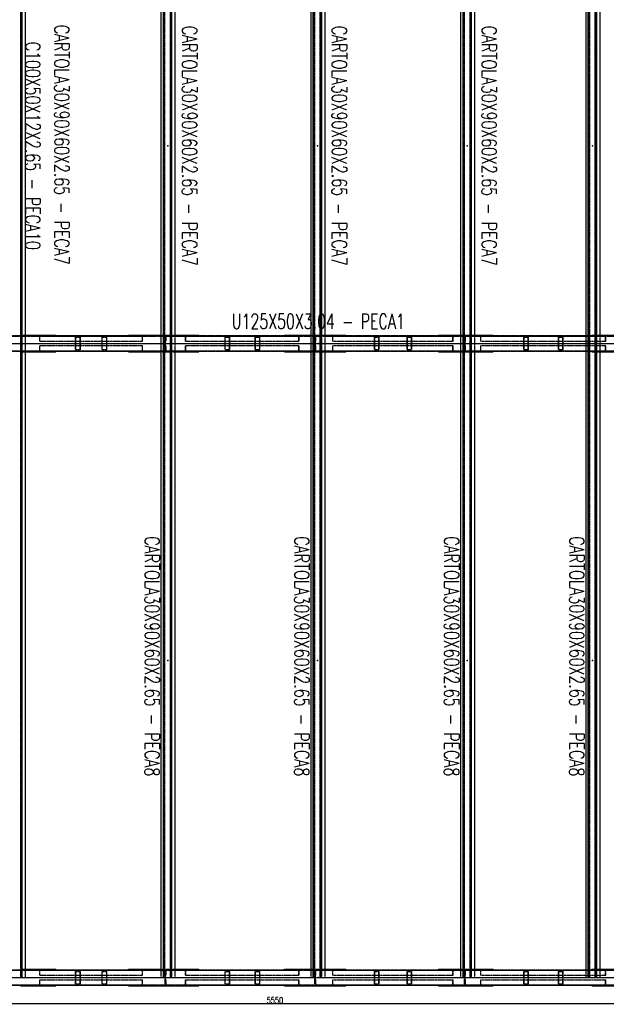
# Model space of a CAD drawing. Header units: feet. Extents: x -13577 to 173285, y -65833 to 34873.
# Tile 53 of 127: x 18922 to 23670, y 525 to 8500. Entities that reach past the tile are written whole.
import ezdxf
from ezdxf.enums import TextEntityAlignment as Align

# ---------------------------------------------------------------- set-up
doc = ezdxf.new("R2010")
doc.units = ezdxf.units.FT
doc.header["$LTSCALE"] = 10
doc.header["$MEASUREMENT"] = 0
doc.linetypes.add('HIDDEN', pattern=[0.375, 0.25, -0.125])
doc.layers.get('0').update_dxf_attribs({"linetype": 'CONTINUOUS'})
for name, color, linetype in [('FORIR', 4, 'CONTINUOUS'), ('G', 3, 'CONTINUOUS'), ('TR', 6, 'HIDDEN'), ('TXT1', 7, 'CONTINUOUS')]:
    doc.layers.add(name, color=color, linetype=linetype)
doc.styles.add('1', font='romans.shx', dxfattribs={"width": 0.7, "height": 50})
doc.dimstyles.get("Standard").update_dxf_attribs({"dimtxt": 50, "dimasz": 1, "dimexe": 1, "dimexo": 1, "dimgap": 1, "dimtad": 1, "dimdec": 0, "dimdsep": 46, "dimtxsty": '1', "dimblk": 'ARCHTICK', "dimcen": 3, "dimclrd": 1, "dimclre": 1, "dimclrt": 3, "dimadec": 0, "dimazin": 0, "dimtfac": 1, "dimtdec": 0, "dimtix": 1, "dimtmove": 0, "dimatfit": 3, "dimfxl": 0, "dimtolj": 1, "dimarcsym": 0})

# ---------------------------------------------------------------- blocks, each defined once
blk = doc.blocks.new('3D_INFOM')
blk.add_point((0, 0))
at = {"layer": 'FORIR', "flags": 1}
for tag, p in [('MARK', (7.55, -4.31)), ('NUM_DIS', (7.55, -11.68)), ('NOT_PEZ', (45.73, -11.68)), ('QTA_PEZ', (7.55, -18.55)), ('TIP_PEZ', (45.73, -18.55)), ('TRA_PEZ', (7.55, -26.33)), ('COS_PEZ', (45.73, -26.33)), ('DES_PEZ', (7.55, -33.75))]:
    blk.add_attdef(tag, p, '', height=5, dxfattribs=at)
blk = doc.blocks.new('_ArchTick')
at = {"color": 0, "linetype": 'ByBlock', "const_width": 0.15}
blk.add_lwpolyline([(-0.5, -0.5), (0.5, 0.5)], dxfattribs=at)

msp = doc.modelspace()

# ---------------------------------------------------------------- linework, layer by layer
for p, q in [((18913.2, 5878.7), (20125.7, 5878.7)), ((18913.2, 5878.7), (23763.2, 5878.7)), ((18913.2, 5878.7), (23763.2, 5878.7)), ((20125.7, 5878.7), (21338.2, 5878.7)), ((20125.7, 5878.7), (20125.7, 5878.7)), ((21338.2, 5878.7), (22550.7, 5878.7)), ((21338.2, 5878.7), (21338.2, 5878.7)), ((22550.7, 5878.7), (23763.2, 5878.7)), ((22550.7, 5878.7), (22550.7, 5878.7)), ((18913.2, 741.2), (20125.7, 741.2)), ((18913.2, 741.2), (23763.2, 741.2)), ((18913.2, 741.2), (23763.2, 741.2)), ((20125.7, 741.2), (21338.2, 741.2)), ((20125.7, 741.2), (20125.7, 741.2)), ((21338.2, 741.2), (22550.7, 741.2)), ((21338.2, 741.2), (21338.2, 741.2)), ((22550.7, 741.2), (23763.2, 741.2)), ((22550.7, 741.2), (22550.7, 741.2))]:
    msp.add_line(p, q)
at = {"layer": 'G'}
for p, q in [((18933.1, 741.2), (18933.1, 31693.7)), ((18941.8, 741.2), (18941.8, 31693.7)), ((18968.6, 741.2), (18968.6, 31693.7)), ((18968.9, 741.2), (18968.9, 31693.7)), ((20085.9, 741.2), (20085.9, 31693.7)), ((20145.6, 741.2), (20145.6, 31693.7)), ((21298.4, 741.2), (21298.4, 31693.7)), ((21358.1, 741.2), (21358.1, 31693.7)), ((22510.9, 741.2), (22510.9, 31693.7)), ((22570.6, 741.2), (22570.6, 31693.7)), ((23524.4, 741.3), (23524.4, 20308.8)), ((23584.1, 741.3), (23584.1, 20308.8)), ((20067.8, 5941.2), (20067.8, 9016.2)), ((20154.3, 5941.2), (20154.3, 9016.2)), ((20181.1, 5941.2), (20181.1, 9016.2)), ((20181.4, 5941.2), (20181.4, 9016.2)), ((21280.3, 5941.2), (21280.3, 9016.2)), ((21366.8, 5941.2), (21366.8, 9016.2)), ((21393.6, 5941.2), (21393.6, 9016.2)), ((21393.9, 5941.2), (21393.9, 9016.2)), ((22492.8, 5941.2), (22492.8, 9016.2)), ((22579.3, 5941.2), (22579.3, 9016.2)), ((22606.1, 5941.2), (22606.1, 9016.2)), ((22606.4, 5941.2), (22606.4, 9016.2)), ((23506.3, 5941.2), (23506.3, 9016.2)), ((23592.8, 5941.2), (23592.8, 9016.2)), ((23619.6, 5941.2), (23619.6, 9016.2)), ((23619.9, 5941.2), (23619.9, 9016.2)), ((18968.9, 5946.2), (19216, 5946.2)), ((18968.9, 5941.2), (20085.9, 5941.2)), ((19201.1, 5941.2), (19201.1, 5946.2)), ((19216, 5941.2), (19216, 5946.2)), ((19802.7, 5941.2), (19802.7, 5946.2)), ((19802.7, 5946.2), (20067.8, 5946.2)), ((20181.4, 5946.2), (20373.3, 5946.2)), ((20358.4, 5941.2), (20358.4, 5946.2)), ((20373.3, 5941.2), (20373.3, 5946.2)), ((21065.2, 5941.2), (21065.2, 5946.2)), ((21065.2, 5946.2), (21280.3, 5946.2)), ((21393.9, 5946.2), (21561, 5946.2)), ((21546.1, 5941.2), (21546.1, 5946.2)), ((21561, 5941.2), (21561, 5946.2)), ((22312.7, 5941.2), (22312.7, 5946.2)), ((22312.7, 5946.2), (22492.8, 5946.2)), ((22606.4, 5946.2), (22753.6, 5946.2)), ((22738.6, 5941.2), (22738.6, 5946.2)), ((22753.6, 5941.2), (22753.6, 5946.2)), ((23619.9, 5946.2), (23904.6, 5946.2)), ((18855.3, 5878.7), (18968.9, 5878.7)), ((20085.9, 5878.7), (20154.3, 5878.7)), ((21298.4, 5878.7), (21366.8, 5878.7)), ((22510.9, 5878.7), (22579.3, 5878.7)), ((23524.4, 5878.8), (23592.8, 5878.8)), ((18968.9, 5816.2), (20085.9, 5816.2)), ((18968.9, 5811.2), (19216, 5811.2)), ((19201.1, 5811.2), (19201.1, 5816.2)), ((19216, 5811.2), (19216, 5816.2)), ((19802.7, 5811.2), (19802.7, 5816.2)), ((19802.7, 5811.2), (20067.8, 5811.2)), ((20067.8, 803.7), (20067.8, 5816.2)), ((20154.3, 803.7), (20154.3, 5816.2)), ((20181.1, 803.7), (20181.1, 5816.2)), ((20181.4, 803.7), (20181.4, 5816.2)), ((20181.4, 5811.2), (20373.3, 5811.2)), ((20358.4, 5811.2), (20358.4, 5816.2)), ((20373.3, 5811.2), (20373.3, 5816.2)), ((21065.2, 5811.2), (21065.2, 5816.2)), ((21065.2, 5811.2), (21280.3, 5811.2)), ((21280.3, 803.7), (21280.3, 5816.2)), ((21366.8, 803.7), (21366.8, 5816.2)), ((21393.6, 803.7), (21393.6, 5816.2)), ((21393.9, 803.7), (21393.9, 5816.2)), ((21393.9, 5811.2), (21561, 5811.2)), ((21546.1, 5811.2), (21546.1, 5816.2)), ((21561, 5811.2), (21561, 5816.2)), ((22312.7, 5811.2), (22312.7, 5816.2)), ((22312.7, 5811.2), (22492.8, 5811.2)), ((22492.8, 803.7), (22492.8, 5816.2)), ((22579.3, 803.7), (22579.3, 5816.2)), ((22606.1, 803.7), (22606.1, 5816.2)), ((22606.4, 803.7), (22606.4, 5816.2)), ((22606.4, 5811.2), (22753.6, 5811.2)), ((22738.6, 5811.2), (22738.6, 5816.2)), ((22753.6, 5811.2), (22753.6, 5816.2)), ((23506.3, 803.7), (23506.3, 5816.2)), ((23592.8, 803.7), (23592.8, 5816.2)), ((23619.6, 803.7), (23619.6, 5816.2)), ((23619.9, 803.7), (23619.9, 5816.2)), ((23619.9, 5811.2), (23904.6, 5811.2)), ((18968.9, 808.7), (19216, 808.7)), ((18968.9, 803.7), (20085.9, 803.7)), ((19201.1, 803.7), (19201.1, 808.7)), ((19216, 803.7), (19216, 808.7)), ((19802.7, 803.7), (19802.7, 808.7)), ((19802.7, 808.7), (20067.8, 808.7)), ((20181.4, 808.7), (20373.3, 808.7)), ((20358.4, 803.7), (20358.4, 808.7)), ((20373.3, 803.7), (20373.3, 808.7)), ((21065.2, 808.7), (21280.3, 808.7)), ((21065.2, 803.7), (21065.2, 808.7)), ((21393.9, 808.7), (21561, 808.7)), ((21546.1, 803.7), (21546.1, 808.7)), ((21561, 803.7), (21561, 808.7)), ((22312.7, 808.7), (22492.8, 808.7)), ((22312.7, 803.7), (22312.7, 808.7)), ((22606.4, 808.7), (22753.6, 808.7)), ((22738.6, 803.7), (22738.6, 808.7)), ((22753.6, 803.7), (22753.6, 808.7)), ((23619.9, 808.7), (23904.6, 808.7)), ((18855.3, 741.2), (18968.9, 741.2)), ((20085.9, 741.2), (20154.3, 741.2)), ((21298.4, 741.2), (21366.8, 741.2)), ((22510.9, 741.2), (22579.3, 741.2)), ((23524.4, 741.3), (23592.8, 741.3)), ((18213.2, 678.7), (29313.2, 678.7)), ((18927.5, 673.7), (18927.5, 678.7)), ((18927.5, 673.7), (19216, 673.7)), ((19201.1, 673.7), (19201.1, 678.7)), ((19216, 673.7), (19216, 678.7)), ((19802.7, 673.7), (19802.7, 678.7)), ((19802.7, 673.7), (20373.3, 673.7)), ((20084.7, 673.7), (20084.7, 678.7)), ((20358.4, 673.7), (20358.4, 678.7)), ((20373.3, 673.7), (20373.3, 678.7)), ((21065.2, 673.7), (21065.2, 678.7)), ((21065.2, 673.7), (21561, 673.7)), ((21297.3, 673.7), (21297.3, 678.7)), ((21546.1, 673.7), (21546.1, 678.7)), ((21561, 673.7), (21561, 678.7)), ((22312.7, 673.7), (22312.7, 678.7)), ((22312.7, 673.7), (22753.6, 673.7)), ((22509.8, 673.7), (22509.8, 678.7)), ((22738.6, 673.7), (22738.6, 678.7)), ((22753.6, 673.7), (22753.6, 678.7)), ((23552.3, 673.7), (23552.3, 678.7)), ((23552.3, 673.7), (23974.2, 673.7)), ((23611, 673.7), (23611, 678.7))]:
    msp.add_line(p, q, dxfattribs=at)
at = {"layer": 'TR'}
for p, q in [((18930.4, 741.2), (18930.4, 31693.7)), ((18939.1, 741.2), (18939.1, 31693.7)), ((20068.1, 741.2), (20068.1, 31693.7)), ((20089.3, 741.2), (20089.3, 31693.7)), ((20094.6, 741.2), (20094.6, 31693.7)), ((20097.9, 741.2), (20097.9, 31693.7)), ((20142.9, 741.2), (20142.9, 31693.7)), ((20151.6, 741.2), (20151.6, 31693.7)), ((21280.6, 741.2), (21280.6, 31693.7)), ((21301.8, 741.2), (21301.8, 31693.7)), ((21307.1, 741.2), (21307.1, 31693.7)), ((21310.4, 741.2), (21310.4, 31693.7)), ((21355.4, 741.2), (21355.4, 31693.7)), ((21364.1, 741.2), (21364.1, 31693.7)), ((22493.1, 741.2), (22493.1, 31693.7)), ((22514.3, 741.2), (22514.3, 31693.7)), ((22519.6, 741.2), (22519.6, 31693.7)), ((22522.9, 741.2), (22522.9, 31693.7)), ((22567.9, 741.2), (22567.9, 31693.7)), ((22576.6, 741.2), (22576.6, 31693.7)), ((23506.6, 741.3), (23506.6, 20308.8)), ((23527.8, 741.3), (23527.8, 20308.8)), ((23533.1, 741.3), (23533.1, 20308.8)), ((23536.4, 741.3), (23536.4, 20308.8)), ((23581.4, 741.3), (23581.4, 20308.8)), ((23590.1, 741.3), (23590.1, 20308.8)), ((18263.2, 5938.2), (23758.6, 5938.2)), ((18855.3, 5941.2), (18968.9, 5941.2)), ((18927.5, 5941.2), (18927.5, 5946.2)), ((18927.5, 5946.2), (18968.9, 5946.2)), ((18942.4, 5941.2), (18942.4, 5946.2)), ((18963.2, 5938.2), (18963.2, 5941.2)), ((19071.6, 5938), (19071.6, 5941.2)), ((19071.6, 5938), (19915.3, 5938)), ((19084.4, 5897.2), (19084.4, 5938)), ((19085.4, 5897.2), (19085.4, 5941.2)), ((19375, 5928.7), (19414.6, 5928.7)), ((19375, 5828.7), (19375, 5928.7)), ((19376.6, 5828.7), (19376.6, 5928.7)), ((19413, 5828.7), (19413, 5928.7)), ((19414.6, 5828.7), (19414.6, 5928.7)), ((19588.7, 5928.7), (19628.3, 5928.7)), ((19588.7, 5828.7), (19588.7, 5928.7)), ((19590.3, 5828.7), (19590.3, 5928.7)), ((19626.7, 5828.7), (19626.7, 5928.7)), ((19628.3, 5828.7), (19628.3, 5928.7)), ((19902.6, 5938), (19902.6, 5941.2)), ((19915.3, 5897.2), (19915.3, 5938)), ((19916.3, 5897.2), (19916.3, 5941.2)), ((20067.8, 5946.2), (20181.4, 5946.2)), ((20067.8, 5816.2), (20067.8, 5941.2)), ((20084.7, 5941.2), (20084.7, 5946.2)), ((20085.9, 5941.2), (23758.3, 5941.2)), ((20098.7, 5928.7), (20103.7, 5928.7)), ((20098.7, 5828.7), (20098.7, 5928.7)), ((20099.7, 5941.2), (20099.7, 5946.2)), ((20103.7, 5816.2), (20103.7, 5941.2)), ((20106.9, 5938), (20147.7, 5938)), ((20106.9, 5897.2), (20106.9, 5938)), ((20147.7, 5938), (20147.7, 5941.2)), ((20152.7, 5941.2), (20152.7, 5946.2)), ((20154.3, 5816.2), (20154.3, 5941.2)), ((20181.1, 5816.2), (20181.1, 5941.2)), ((20181.4, 5816.2), (20181.4, 5941.2)), ((20248.9, 5938), (20248.9, 5941.2)), ((20248.9, 5938), (21181.8, 5938)), ((20265, 5897.2), (20265, 5938)), ((20266.2, 5897.2), (20266.2, 5941.2)), ((20584.1, 5928.7), (20622.8, 5928.7)), ((20584.1, 5828.7), (20584.1, 5928.7)), ((20586.1, 5828.7), (20586.1, 5928.7)), ((20620.9, 5828.7), (20620.9, 5928.7)), ((20622.8, 5828.7), (20622.8, 5928.7)), ((20828.5, 5928.7), (20867.2, 5928.7)), ((20828.5, 5828.7), (20828.5, 5928.7)), ((20830.5, 5828.7), (20830.5, 5928.7)), ((20865.2, 5828.7), (20865.2, 5928.7)), ((20867.2, 5828.7), (20867.2, 5928.7)), ((21165.7, 5938), (21165.7, 5941.2)), ((21181.8, 5897.2), (21181.8, 5938)), ((21183.1, 5897.2), (21183.1, 5941.2)), ((21280.3, 5946.2), (21393.9, 5946.2)), ((21280.3, 5816.2), (21280.3, 5941.2)), ((21297.3, 5941.2), (21297.3, 5946.2)), ((21311.2, 5928.7), (21316.2, 5928.7)), ((21311.2, 5828.7), (21311.2, 5928.7)), ((21312.3, 5941.2), (21312.3, 5946.2)), ((21316.2, 5816.2), (21316.2, 5941.2)), ((21319.4, 5938), (21360.2, 5938)), ((21319.4, 5897.2), (21319.4, 5938)), ((21360.2, 5938), (21360.2, 5941.2)), ((21365.2, 5941.2), (21365.2, 5946.2)), ((21366.8, 5816.2), (21366.8, 5941.2)), ((21393.6, 5816.2), (21393.6, 5941.2)), ((21393.9, 5816.2), (21393.9, 5941.2)), ((21437.2, 5938), (21437.2, 5941.2)), ((21437.2, 5938), (22428.3, 5938)), ((21456.3, 5897.2), (21456.3, 5938)), ((21457.8, 5897.2), (21457.8, 5941.2)), ((21793.6, 5828.7), (21793.6, 5928.7)), ((21793.6, 5928.7), (21831.2, 5928.7)), ((21795.9, 5828.7), (21795.9, 5928.7)), ((21828.9, 5828.7), (21828.9, 5928.7)), ((21831.2, 5828.7), (21831.2, 5928.7)), ((22058.6, 5828.7), (22058.6, 5928.7)), ((22058.6, 5928.7), (22096.3, 5928.7)), ((22061, 5828.7), (22061, 5928.7)), ((22094, 5828.7), (22094, 5928.7)), ((22096.3, 5828.7), (22096.3, 5928.7)), ((22409.1, 5938), (22409.1, 5941.2)), ((22428.3, 5897.2), (22428.3, 5938)), ((22429.8, 5897.2), (22429.8, 5941.2)), ((22492.8, 5946.2), (22606.4, 5946.2)), ((22492.8, 5816.2), (22492.8, 5941.2)), ((22509.8, 5941.2), (22509.8, 5946.2)), ((22523.7, 5928.7), (22528.7, 5928.7)), ((22523.7, 5828.7), (22523.7, 5928.7)), ((22524.7, 5941.2), (22524.7, 5946.2)), ((22528.7, 5816.2), (22528.7, 5941.2)), ((22531.9, 5938), (22572.7, 5938)), ((22531.9, 5897.2), (22531.9, 5938)), ((22572.7, 5938), (22572.7, 5941.2)), ((22577.7, 5941.2), (22577.7, 5946.2)), ((22579.3, 5816.2), (22579.3, 5941.2)), ((22606.1, 5816.2), (22606.1, 5941.2)), ((22606.4, 5816.2), (22606.4, 5941.2)), ((22632.4, 5938), (22632.4, 5941.2)), ((22632.4, 5938), (23663.6, 5938)), ((22654.2, 5897.2), (22654.2, 5938)), ((22655.9, 5897.2), (22655.9, 5941.2)), ((23003.7, 5928.7), (23040.2, 5928.7)), ((23003.7, 5828.7), (23003.7, 5928.7)), ((23006.3, 5828.7), (23006.3, 5928.7)), ((23037.5, 5828.7), (23037.5, 5928.7)), ((23040.2, 5828.7), (23040.2, 5928.7)), ((23283.7, 5928.7), (23320.2, 5928.7)), ((23283.7, 5828.7), (23283.7, 5928.7)), ((23286.4, 5828.7), (23286.4, 5928.7)), ((23317.6, 5828.7), (23317.6, 5928.7)), ((23320.2, 5828.7), (23320.2, 5928.7)), ((23506.3, 5816.2), (23506.3, 5941.2)), ((23552.3, 5941.2), (23552.3, 5946.2)), ((23552.3, 5946.2), (23619.9, 5946.2)), ((23592.8, 5816.2), (23592.8, 5941.2)), ((23611, 5941.2), (23611, 5946.2)), ((23614, 5941.2), (23614, 5946.2)), ((23619.6, 5816.2), (23619.6, 5941.2)), ((23619.9, 5816.2), (23619.9, 5941.2)), ((23641.9, 5938), (23641.9, 5941.2)), ((23663.6, 5897.2), (23663.6, 5938)), ((23665.3, 5897.2), (23665.3, 5941.2)), ((19084.4, 5897.2), (19916.3, 5897.2)), ((19084.4, 5819.4), (19084.4, 5860.2)), ((19084.4, 5860.2), (19916.3, 5860.2)), ((19085.4, 5816.2), (19085.4, 5860.2)), ((19375, 5828.7), (19414.6, 5828.7)), ((19588.7, 5828.7), (19628.3, 5828.7)), ((19915.3, 5819.4), (19915.3, 5860.2)), ((19916.3, 5816.2), (19916.3, 5860.2)), ((20067.8, 5878.7), (20085.9, 5878.7)), ((20098.7, 5828.7), (20103.7, 5828.7)), ((20103.7, 5897.2), (20106.9, 5897.2)), ((20103.7, 5860.2), (20106.9, 5860.2)), ((20106.9, 5819.4), (20106.9, 5860.2)), ((20154.3, 5878.7), (20181.4, 5878.7)), ((20265, 5897.2), (21183.1, 5897.2)), ((20265, 5860.2), (21183.1, 5860.2)), ((20265, 5819.4), (20265, 5860.2)), ((20266.2, 5816.2), (20266.2, 5860.2)), ((20584.1, 5828.7), (20622.8, 5828.7)), ((20828.5, 5828.7), (20867.2, 5828.7)), ((21181.8, 5819.4), (21181.8, 5860.2)), ((21183.1, 5816.2), (21183.1, 5860.2)), ((21280.3, 5878.7), (21298.4, 5878.7)), ((21311.2, 5828.7), (21316.2, 5828.7)), ((21316.2, 5897.2), (21319.4, 5897.2)), ((21316.2, 5860.2), (21319.4, 5860.2)), ((21319.4, 5819.4), (21319.4, 5860.2)), ((21366.8, 5878.7), (21393.9, 5878.7)), ((21456.3, 5897.2), (22429.8, 5897.2)), ((21456.3, 5860.2), (22429.8, 5860.2)), ((21456.3, 5819.4), (21456.3, 5860.2)), ((21457.8, 5816.2), (21457.8, 5860.2)), ((21793.6, 5828.7), (21831.2, 5828.7)), ((22058.6, 5828.7), (22096.3, 5828.7)), ((22428.3, 5819.4), (22428.3, 5860.2)), ((22429.8, 5816.2), (22429.8, 5860.2)), ((22492.8, 5878.7), (22510.9, 5878.7)), ((22523.7, 5828.7), (22528.7, 5828.7)), ((22528.7, 5897.2), (22531.9, 5897.2)), ((22528.7, 5860.2), (22531.9, 5860.2)), ((22531.9, 5819.4), (22531.9, 5860.2)), ((22579.3, 5878.7), (22606.4, 5878.7)), ((22654.2, 5897.2), (23665.3, 5897.2)), ((22654.2, 5860.2), (23665.3, 5860.2)), ((22654.2, 5819.4), (22654.2, 5860.2)), ((22655.9, 5816.2), (22655.9, 5860.2)), ((23003.7, 5828.7), (23040.2, 5828.7)), ((23283.7, 5828.7), (23320.2, 5828.7)), ((23506.3, 5878.8), (23524.4, 5878.8)), ((23592.8, 5878.8), (23619.9, 5878.8)), ((23663.6, 5819.4), (23663.6, 5860.2)), ((23665.3, 5816.2), (23665.3, 5860.2)), ((18263.2, 5819.2), (23758.6, 5819.2)), ((18855.3, 5816.2), (18968.9, 5816.2)), ((18927.5, 5811.2), (18927.5, 5816.2)), ((18927.5, 5811.2), (18968.9, 5811.2)), ((18942.4, 5811.2), (18942.4, 5816.2)), ((18963.2, 5816.2), (18963.2, 5819.2)), ((19071.6, 5819.4), (19915.3, 5819.4)), ((19071.6, 5816.2), (19071.6, 5819.4)), ((19902.6, 5816.2), (19902.6, 5819.4)), ((20067.8, 5811.2), (20181.4, 5811.2)), ((20084.7, 5811.2), (20084.7, 5816.2)), ((20085.9, 5816.2), (23758.3, 5816.2)), ((20099.7, 5811.2), (20099.7, 5816.2)), ((20106.9, 5819.4), (20147.7, 5819.4)), ((20147.7, 5816.2), (20147.7, 5819.4)), ((20152.7, 5811.2), (20152.7, 5816.2)), ((20248.9, 5819.4), (21181.8, 5819.4)), ((20248.9, 5816.2), (20248.9, 5819.4)), ((21165.7, 5816.2), (21165.7, 5819.4)), ((21280.3, 5811.2), (21393.9, 5811.2)), ((21297.3, 5811.2), (21297.3, 5816.2)), ((21312.3, 5811.2), (21312.3, 5816.2)), ((21319.4, 5819.4), (21360.2, 5819.4)), ((21360.2, 5816.2), (21360.2, 5819.4)), ((21365.2, 5811.2), (21365.2, 5816.2)), ((21437.2, 5819.4), (22428.3, 5819.4)), ((21437.2, 5816.2), (21437.2, 5819.4)), ((22409.1, 5816.2), (22409.1, 5819.4)), ((22492.8, 5811.2), (22606.4, 5811.2)), ((22509.8, 5811.2), (22509.8, 5816.2)), ((22524.7, 5811.2), (22524.7, 5816.2)), ((22531.9, 5819.4), (22572.7, 5819.4)), ((22572.7, 5816.2), (22572.7, 5819.4)), ((22577.7, 5811.2), (22577.7, 5816.2)), ((22632.4, 5819.4), (23663.6, 5819.4)), ((22632.4, 5816.2), (22632.4, 5819.4)), ((23552.3, 5811.2), (23552.3, 5816.2)), ((23552.3, 5811.2), (23619.9, 5811.2)), ((23611, 5811.2), (23611, 5816.2)), ((23614, 5811.2), (23614, 5816.2)), ((23641.9, 5816.2), (23641.9, 5819.4)), ((18263.2, 800.6), (23758.6, 800.6)), ((18855.3, 803.7), (18968.9, 803.7)), ((18927.5, 808.7), (18968.9, 808.7)), ((18927.5, 803.7), (18927.5, 808.7)), ((18942.4, 803.7), (18942.4, 808.7)), ((18963.2, 800.6), (18963.2, 803.7)), ((19071.6, 800.5), (19071.6, 803.7)), ((19071.6, 800.5), (19915.3, 800.5)), ((19084.4, 759.7), (19084.4, 800.5)), ((19085.4, 759.7), (19085.4, 803.7)), ((19902.6, 800.5), (19902.6, 803.7)), ((19915.3, 759.7), (19915.3, 800.5)), ((19916.3, 759.7), (19916.3, 803.7)), ((20067.8, 808.7), (20181.4, 808.7)), ((20067.8, 741.2), (20067.8, 803.7)), ((20084.7, 803.7), (20084.7, 808.7)), ((20085.9, 803.7), (23758.3, 803.7)), ((20099.7, 803.7), (20099.7, 808.7)), ((20103.7, 678.7), (20103.7, 803.7)), ((20106.9, 759.7), (20106.9, 800.5)), ((20106.9, 800.5), (20147.7, 800.5)), ((20147.7, 800.5), (20147.7, 803.7)), ((20152.7, 803.7), (20152.7, 808.7)), ((20154.3, 741.2), (20154.3, 803.7)), ((20181.1, 741.2), (20181.1, 803.7)), ((20181.4, 741.2), (20181.4, 803.7)), ((20248.9, 800.5), (20248.9, 803.7)), ((20248.9, 800.5), (21181.8, 800.5)), ((20265, 759.7), (20265, 800.5)), ((20266.2, 759.7), (20266.2, 803.7)), ((21165.7, 800.5), (21165.7, 803.7)), ((21181.8, 759.7), (21181.8, 800.5)), ((21183.1, 759.7), (21183.1, 803.7)), ((21280.3, 808.7), (21393.9, 808.7)), ((21280.3, 741.2), (21280.3, 803.7)), ((21297.3, 803.7), (21297.3, 808.7)), ((21312.3, 803.7), (21312.3, 808.7)), ((21316.2, 678.7), (21316.2, 803.7)), ((21319.4, 759.7), (21319.4, 800.5)), ((21319.4, 800.5), (21360.2, 800.5)), ((21360.2, 800.5), (21360.2, 803.7)), ((21365.2, 803.7), (21365.2, 808.7)), ((21366.8, 741.2), (21366.8, 803.7)), ((21393.6, 741.2), (21393.6, 803.7)), ((21393.9, 741.2), (21393.9, 803.7)), ((21437.2, 800.5), (21437.2, 803.7)), ((21437.2, 800.5), (22428.3, 800.5)), ((21456.3, 759.7), (21456.3, 800.5)), ((21457.8, 759.7), (21457.8, 803.7)), ((22409.1, 800.5), (22409.1, 803.7)), ((22428.3, 759.7), (22428.3, 800.5)), ((22429.8, 759.7), (22429.8, 803.7)), ((22492.8, 808.7), (22606.4, 808.7)), ((22492.8, 741.2), (22492.8, 803.7)), ((22509.8, 803.7), (22509.8, 808.7)), ((22524.7, 803.7), (22524.7, 808.7)), ((22528.7, 678.7), (22528.7, 803.7)), ((22531.9, 759.7), (22531.9, 800.5)), ((22531.9, 800.5), (22572.7, 800.5)), ((22572.7, 800.5), (22572.7, 803.7)), ((22577.7, 803.7), (22577.7, 808.7)), ((22579.3, 741.2), (22579.3, 803.7)), ((22606.1, 741.2), (22606.1, 803.7)), ((22606.4, 741.2), (22606.4, 803.7)), ((22632.4, 800.5), (22632.4, 803.7)), ((22632.4, 800.5), (23663.6, 800.5)), ((22654.2, 759.7), (22654.2, 800.5)), ((22655.9, 759.7), (22655.9, 803.7)), ((23506.3, 741.3), (23506.3, 803.7)), ((23552.3, 808.7), (23619.9, 808.7)), ((23552.3, 803.7), (23552.3, 808.7)), ((23592.8, 741.3), (23592.8, 803.7)), ((23611, 803.7), (23611, 808.7)), ((23614, 803.7), (23614, 808.7)), ((23619.6, 741.3), (23619.6, 803.7)), ((23619.9, 741.3), (23619.9, 803.7)), ((23641.9, 800.5), (23641.9, 803.7)), ((23663.6, 759.7), (23663.6, 800.5)), ((23665.3, 759.7), (23665.3, 803.7)), ((19084.4, 759.7), (19916.3, 759.7)), ((19084.4, 681.9), (19084.4, 722.7)), ((19084.4, 722.7), (19916.3, 722.7)), ((19085.4, 678.7), (19085.4, 722.7)), ((19375, 691.2), (19375, 791.2)), ((19375, 791.2), (19414.6, 791.2)), ((19376.6, 691.2), (19376.6, 791.2)), ((19413, 691.2), (19413, 791.2)), ((19414.6, 691.2), (19414.6, 791.2)), ((19588.7, 691.2), (19588.7, 791.2)), ((19588.7, 791.2), (19628.3, 791.2)), ((19590.3, 691.2), (19590.3, 791.2)), ((19626.7, 691.2), (19626.7, 791.2)), ((19628.3, 691.2), (19628.3, 791.2)), ((19915.3, 681.9), (19915.3, 722.7)), ((19916.3, 678.7), (19916.3, 722.7)), ((20067.8, 741.2), (20085.9, 741.2)), ((20098.7, 691.2), (20098.7, 791.2)), ((20098.7, 791.2), (20103.7, 791.2)), ((20103.7, 759.7), (20106.9, 759.7)), ((20103.7, 722.7), (20106.9, 722.7)), ((20106.9, 681.9), (20106.9, 722.7)), ((20154.3, 741.2), (20181.4, 741.2)), ((20265, 759.7), (21183.1, 759.7)), ((20265, 722.7), (21183.1, 722.7)), ((20265, 681.9), (20265, 722.7)), ((20266.2, 678.7), (20266.2, 722.7)), ((20584.1, 691.2), (20584.1, 791.2)), ((20584.1, 791.2), (20622.8, 791.2)), ((20586.1, 691.2), (20586.1, 791.2)), ((20620.9, 691.2), (20620.9, 791.2)), ((20622.8, 691.2), (20622.8, 791.2)), ((20828.5, 691.2), (20828.5, 791.2)), ((20828.5, 791.2), (20867.2, 791.2)), ((20830.5, 691.2), (20830.5, 791.2)), ((20865.2, 691.2), (20865.2, 791.2)), ((20867.2, 691.2), (20867.2, 791.2)), ((21181.8, 681.9), (21181.8, 722.7)), ((21183.1, 678.7), (21183.1, 722.7)), ((21280.3, 741.2), (21298.4, 741.2)), ((21311.2, 791.2), (21316.2, 791.2)), ((21311.2, 691.2), (21311.2, 791.2)), ((21316.2, 759.7), (21319.4, 759.7)), ((21316.2, 722.7), (21319.4, 722.7)), ((21319.4, 681.9), (21319.4, 722.7)), ((21366.8, 741.2), (21393.9, 741.2)), ((21456.3, 759.7), (22429.8, 759.7)), ((21456.3, 722.7), (22429.8, 722.7)), ((21456.3, 681.9), (21456.3, 722.7)), ((21457.8, 678.7), (21457.8, 722.7)), ((21793.6, 691.2), (21793.6, 791.2)), ((21793.6, 791.2), (21831.2, 791.2)), ((21795.9, 691.2), (21795.9, 791.2)), ((21828.9, 691.2), (21828.9, 791.2)), ((21831.2, 691.2), (21831.2, 791.2)), ((22058.6, 691.2), (22058.6, 791.2)), ((22058.6, 791.2), (22096.3, 791.2)), ((22061, 691.2), (22061, 791.2)), ((22094, 691.2), (22094, 791.2)), ((22096.3, 691.2), (22096.3, 791.2)), ((22428.3, 681.9), (22428.3, 722.7)), ((22429.8, 678.7), (22429.8, 722.7)), ((22492.8, 741.2), (22510.9, 741.2)), ((22523.7, 791.2), (22528.7, 791.2)), ((22523.7, 691.2), (22523.7, 791.2)), ((22528.7, 759.7), (22531.9, 759.7)), ((22528.7, 722.7), (22531.9, 722.7)), ((22531.9, 681.9), (22531.9, 722.7)), ((22579.3, 741.2), (22606.4, 741.2)), ((22654.2, 759.7), (23665.3, 759.7)), ((22654.2, 722.7), (23665.3, 722.7)), ((22654.2, 681.9), (22654.2, 722.7)), ((22655.9, 678.7), (22655.9, 722.7)), ((23003.7, 791.2), (23040.2, 791.2)), ((23003.7, 691.2), (23003.7, 791.2)), ((23006.3, 691.2), (23006.3, 791.2)), ((23037.5, 691.2), (23037.5, 791.2)), ((23040.2, 691.2), (23040.2, 791.2)), ((23283.7, 691.2), (23283.7, 791.2)), ((23283.7, 791.2), (23320.2, 791.2)), ((23286.4, 691.2), (23286.4, 791.2)), ((23317.6, 691.2), (23317.6, 791.2)), ((23320.2, 691.2), (23320.2, 791.2)), ((23506.3, 741.3), (23524.4, 741.3)), ((23592.8, 741.3), (23619.9, 741.3)), ((23663.6, 681.9), (23663.6, 722.7)), ((23665.3, 678.7), (23665.3, 722.7)), ((18263.2, 681.7), (23758.6, 681.7)), ((18942.4, 673.7), (18942.4, 678.7)), ((18963.2, 678.7), (18963.2, 681.7)), ((19071.6, 681.9), (19915.3, 681.9)), ((19071.6, 678.7), (19071.6, 681.9)), ((19375, 691.2), (19414.6, 691.2)), ((19588.7, 691.2), (19628.3, 691.2)), ((19902.6, 678.7), (19902.6, 681.9)), ((20098.7, 691.2), (20103.7, 691.2)), ((20099.7, 673.7), (20099.7, 678.7)), ((20106.9, 681.9), (20147.7, 681.9)), ((20147.7, 678.7), (20147.7, 681.9)), ((20152.7, 673.7), (20152.7, 678.7)), ((20248.9, 681.9), (21181.8, 681.9)), ((20248.9, 678.7), (20248.9, 681.9)), ((20584.1, 691.2), (20622.8, 691.2)), ((20828.5, 691.2), (20867.2, 691.2)), ((21165.7, 678.7), (21165.7, 681.9)), ((21311.2, 691.2), (21316.2, 691.2)), ((21312.3, 673.7), (21312.3, 678.7)), ((21319.4, 681.9), (21360.2, 681.9)), ((21360.2, 678.7), (21360.2, 681.9)), ((21365.2, 673.7), (21365.2, 678.7)), ((21437.2, 681.9), (22428.3, 681.9)), ((21437.2, 678.7), (21437.2, 681.9)), ((21793.6, 691.2), (21831.2, 691.2)), ((22058.6, 691.2), (22096.3, 691.2)), ((22409.1, 678.7), (22409.1, 681.9)), ((22523.7, 691.2), (22528.7, 691.2)), ((22524.7, 673.7), (22524.7, 678.7)), ((22531.9, 681.9), (22572.7, 681.9)), ((22572.7, 678.7), (22572.7, 681.9)), ((22577.7, 673.7), (22577.7, 678.7)), ((22632.4, 681.9), (23663.6, 681.9)), ((22632.4, 678.7), (22632.4, 681.9)), ((23003.7, 691.2), (23040.2, 691.2)), ((23283.7, 691.2), (23320.2, 691.2)), ((23614, 673.7), (23614, 678.7)), ((23641.9, 678.7), (23641.9, 681.9))]:
    msp.add_line(p, q, dxfattribs=at)

# ---------------------------------------------------------------- block references
at = {"xscale": 10, "yscale": 10, "zscale": 10}
for p in [(21338.2, 5878.7), (21338.2, 741.2)]:
    msp.add_blockref('3D_INFOM', p, dxfattribs=at)
at = {"layer": 'TXT1', "color": 7, "xscale": 10, "yscale": 10, "zscale": 10}
for p in [(20120.3, 7478.7), (21332.8, 7478.7), (22545.3, 7478.7), (23558.8, 7478.8), (20120.3, 3309.9), (21332.8, 3309.9), (22545.3, 3309.9), (23558.8, 3310)]:
    msp.add_blockref('3D_INFOM', p, dxfattribs=at)

# ---------------------------------------------------------------- texts
at = {"layer": 'TXT1', "color": 7, "style": '1', "width": 0.7}
for s, p in [('CARTOLA30X90X60X2.65 - PECA7', (19166.8, 7486.6)), ('CARTOLA30X90X60X2.65 - PECA7', (20201.4, 7478.7)), ('CARTOLA30X90X60X2.65 - PECA7', (21413.9, 7478.7)), ('CARTOLA30X90X60X2.65 - PECA7', (22626.4, 7478.7)), ('C100X50X12X2.65 - PECA10', (18933.2, 7478.7)), ('CARTOLA30X90X60X2.65 - PECA8', (19897.8, 3343.2)), ('CARTOLA30X90X60X2.65 - PECA8', (21110.3, 3343.2)), ('CARTOLA30X90X60X2.65 - PECA8', (22322.8, 3343.2)), ('CARTOLA30X90X60X2.65 - PECA8', (23336.3, 3343.3))]:
    msp.add_text(s, height=120, rotation=270, dxfattribs=at).set_placement(p, align=Align.BOTTOM_CENTER)
msp.add_text('U125X50X3.04 - PECA1', height=120, dxfattribs=at).set_placement((21338.2, 5961.2), align=Align.BOTTOM_CENTER)

# ---------------------------------------------------------------- dimensions: what is measured, and where the dimension line sits
at = {"layer": 'TXT1'}
msp.add_linear_dim(base=(23763.2, 531.5), p1=(18213.2, 678.7), p2=(23763.2, 673.7), dimstyle='Standard', override={"dimtxt": 3}, dxfattribs=at).render()

doc.saveas('drawing.dxf')
